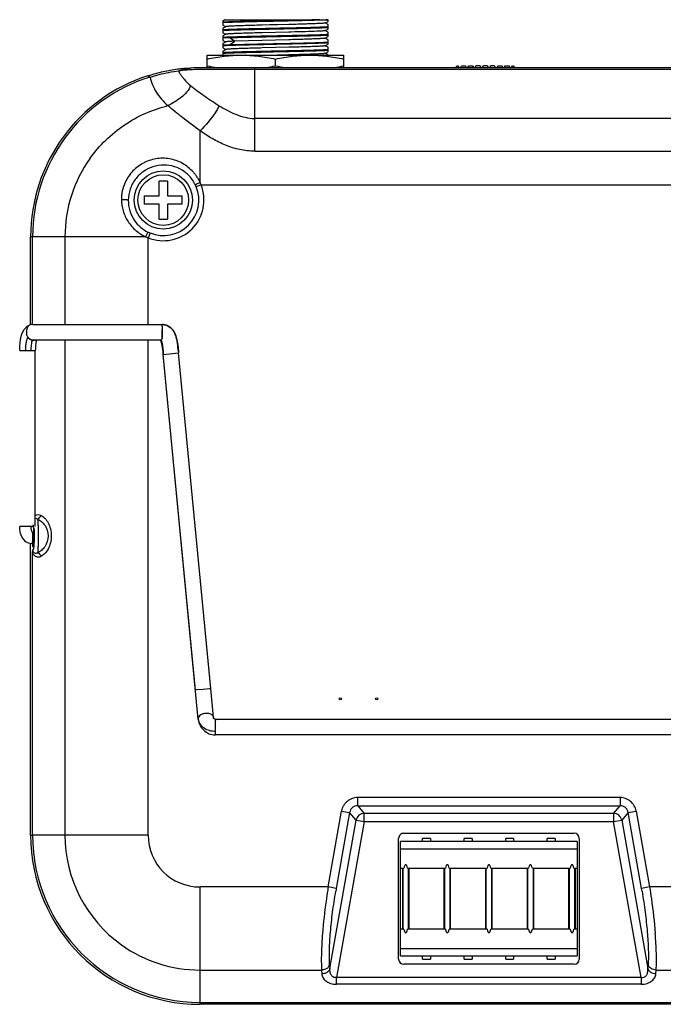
# Model space of a CAD drawing. Header units: inches. Extents: x 0 to 17, y 0 to 11.
# Tile 34 of 38: x 11.3 to 12.5, y 4.4 to 6.2. Entities that reach past the tile are written whole.
import ezdxf

# ---------------------------------------------------------------- set-up
doc = ezdxf.new("R2010")
doc.units = ezdxf.units.IN
doc.header["$LTSCALE"] = 0.935
doc.header["$MEASUREMENT"] = 0
doc.layers.get('0').update_dxf_attribs({"linetype": 'CONTINUOUS'})
doc.layers.add('1', color=7, linetype='CONTINUOUS')

msp = doc.modelspace()

# ---------------------------------------------------------------- linework, layer by layer
at = {"color": 7, "linetype": 'Continuous'}
for p, q in [((11.6448, 6.2422), (11.6415, 6.2403)), ((11.6415, 6.2403), (11.6415, 6.2318)), ((11.6448, 6.2422), (11.8405, 6.2422)), ((11.8352, 6.236), (11.8405, 6.239)), ((11.8405, 6.2331), (11.8354, 6.2361)), ((11.8405, 6.239), (11.8405, 6.2422)), ((11.6415, 6.2318), (11.6466, 6.2289)), ((11.6468, 6.229), (11.6415, 6.2259)), ((11.6415, 6.2259), (11.6415, 6.2174)), ((11.6415, 6.2174), (11.6466, 6.2145)), ((11.6468, 6.2146), (11.6415, 6.2115)), ((11.766, 6.2331), (11.716, 6.2319)), ((11.766, 6.2187), (11.716, 6.2175)), ((11.761, 6.233), (11.7457, 6.2326)), ((11.8352, 6.2216), (11.8405, 6.2246)), ((11.8405, 6.2187), (11.8354, 6.2217)), ((11.8405, 6.2246), (11.8405, 6.2331)), ((11.8405, 6.2102), (11.8405, 6.2187)), ((11.6415, 6.2115), (11.6415, 6.203)), ((11.6415, 6.2076), (11.6541, 6.2082)), ((11.6415, 6.203), (11.6466, 6.2001)), ((11.6468, 6.2002), (11.6415, 6.1971)), ((11.6415, 6.1971), (11.6415, 6.1886)), ((11.6541, 6.1947), (11.6637, 6.2015)), ((11.6542, 6.2082), (11.6637, 6.2015)), ((11.716, 6.2031), (11.6637, 6.2015)), ((11.766, 6.2043), (11.716, 6.2031)), ((11.8352, 6.2072), (11.8405, 6.2102)), ((11.8352, 6.1928), (11.8405, 6.1958)), ((11.8405, 6.2043), (11.8354, 6.2073)), ((11.8405, 6.1958), (11.8405, 6.2043)), ((11.6541, 6.1947), (11.6415, 6.1941)), ((11.6415, 6.1886), (11.6466, 6.1857)), ((11.6468, 6.1858), (11.6415, 6.1827)), ((11.6415, 6.1827), (11.6415, 6.175)), ((11.766, 6.1899), (11.716, 6.1887)), ((11.8352, 6.1784), (11.8405, 6.1814)), ((11.8405, 6.1899), (11.8354, 6.1929)), ((11.8405, 6.1755), (11.8354, 6.1785)), ((11.8405, 6.1814), (11.8405, 6.1899)), ((11.6115, 6.1516), (11.6115, 6.175)), ((11.6115, 6.175), (11.8704, 6.175)), ((11.741, 6.155), (11.741, 6.1677)), ((11.766, 6.1755), (11.7444, 6.175)), ((11.8405, 6.175), (11.8405, 6.1755)), ((11.8704, 6.1516), (11.8704, 6.175)), ((12.3125, 4.6844), (11.978, 4.6844)), ((11.978, 4.4679), (11.978, 4.6844)), ((11.9781, 4.6341), (11.9781, 4.6844)), ((12.0347, 4.6904), (12.0197, 4.6904)), ((12.0197, 4.6844), (12.0197, 4.6904)), ((12.0347, 4.6904), (12.0347, 4.6844)), ((12.1134, 4.6904), (12.0984, 4.6904)), ((12.0984, 4.6844), (12.0984, 4.6904)), ((12.1134, 4.6904), (12.1134, 4.6844)), ((12.1922, 4.6904), (12.1772, 4.6904)), ((12.1772, 4.6844), (12.1772, 4.6904)), ((12.1922, 4.6904), (12.1922, 4.6844)), ((12.2709, 4.6904), (12.2559, 4.6904)), ((12.2559, 4.6844), (12.2559, 4.6904)), ((12.2709, 4.6904), (12.2709, 4.6844)), ((12.3124, 4.6844), (12.3124, 4.6341)), ((12.3125, 4.6844), (12.3125, 4.4679)), ((11.9781, 4.6709), (12.3124, 4.6709)), ((11.9781, 4.6341), (11.9842, 4.6341)), ((11.9814, 4.6341), (11.9814, 4.5182)), ((11.9829, 4.5182), (11.9829, 4.6341)), ((11.9913, 4.6341), (12.0629, 4.6341)), ((11.9926, 4.6341), (11.9926, 4.5182)), ((11.9941, 4.5182), (11.9941, 4.6341)), ((12.0602, 4.6341), (12.0602, 4.5182)), ((12.0616, 4.5182), (12.0616, 4.6341)), ((12.0701, 4.6341), (12.1417, 4.6341)), ((12.0714, 4.6341), (12.0714, 4.5182)), ((12.0728, 4.5182), (12.0728, 4.6341)), ((12.1389, 4.6341), (12.1389, 4.5182)), ((12.1404, 4.5182), (12.1404, 4.6341)), ((12.1488, 4.6341), (12.2204, 4.6341)), ((12.1501, 4.6341), (12.1501, 4.5182)), ((12.1516, 4.5182), (12.1516, 4.6341)), ((12.2177, 4.6341), (12.2177, 4.5182)), ((12.2191, 4.5182), (12.2191, 4.6341)), ((12.2276, 4.6341), (12.2992, 4.6341)), ((12.2289, 4.6341), (12.2289, 4.5182)), ((12.2303, 4.5182), (12.2303, 4.6341)), ((12.2964, 4.6341), (12.2964, 4.5182)), ((12.2979, 4.5182), (12.2979, 4.6341)), ((12.3063, 4.6341), (12.3124, 4.6341)), ((12.3076, 4.6341), (12.3076, 4.5182)), ((12.3091, 4.5182), (12.3091, 4.6341)), ((11.9842, 4.5182), (11.9781, 4.5182)), ((11.9781, 4.4679), (11.9781, 4.5182)), ((12.0629, 4.5182), (11.9913, 4.5182)), ((12.1417, 4.5182), (12.0701, 4.5182)), ((12.2204, 4.5182), (12.1488, 4.5182)), ((12.2992, 4.5182), (12.2276, 4.5182)), ((12.3124, 4.5182), (12.3063, 4.5182)), ((12.3124, 4.5182), (12.3124, 4.4679)), ((12.3124, 4.4814), (11.9781, 4.4814)), ((11.978, 4.4679), (12.3125, 4.4679)), ((12.0197, 4.4619), (12.0197, 4.4679)), ((12.0197, 4.4619), (12.0347, 4.4619)), ((12.0347, 4.4679), (12.0347, 4.4619)), ((12.0984, 4.4619), (12.0984, 4.4679)), ((12.0984, 4.4619), (12.1134, 4.4619)), ((12.1134, 4.4679), (12.1134, 4.4619)), ((12.1772, 4.4619), (12.1772, 4.4679)), ((12.1772, 4.4619), (12.1922, 4.4619)), ((12.1922, 4.4679), (12.1922, 4.4619)), ((12.2559, 4.4619), (12.2559, 4.4679)), ((12.2559, 4.4619), (12.2709, 4.4619)), ((12.2709, 4.4679), (12.2709, 4.4619))]:
    msp.add_line(p, q, dxfattribs=at)
for points in [[(11.7457, 6.2326), (11.738, 6.2324), (11.7304, 6.2322), (11.7228, 6.232)], [(11.8352, 6.2216), (11.8346, 6.2214), (11.8336, 6.2212), (11.8324, 6.2211), (11.831, 6.221), (11.8292, 6.2208), (11.8266, 6.2207), (11.8232, 6.2205), (11.8191, 6.2203), (11.8143, 6.2201), (11.8091, 6.2199), (11.8036, 6.2197), (11.7976, 6.2195), (11.7913, 6.2194), (11.7846, 6.2192), (11.7777, 6.219), (11.7705, 6.2188), (11.766, 6.2187)]]:
    msp.add_lwpolyline(points, dxfattribs=at)
for centre in [(11.8638, 4.955), (11.9327, 4.955)]:
    msp.add_circle(centre, 0.00197, dxfattribs=at)
for centre, radius, start, end in [((11.6921, 6.5366), 0.39, 258.0794, 260.8071), ((11.6604, 6.5367), 0.3901, 279.1975, 281.9204), ((11.8216, 6.5367), 0.3901, 258.0796, 260.8026), ((11.7899, 6.5367), 0.3901, 279.1975, 281.9204)]:
    msp.add_arc(centre, radius, start, end, dxfattribs=at)
for centre, start_param, end_param in [((11.9878, 4.6189), -0.795399, 0.795399), ((12.0665, 4.6189), -0.795399, 0.795399), ((12.1453, 4.6189), -0.795399, 0.795399), ((12.224, 4.6189), -0.795399, 0.795399), ((12.3028, 4.6189), -0.795399, 0.795399), ((11.9878, 4.5334), -3.936991, -2.346194), ((12.0665, 4.5334), -3.936991, -2.346194), ((12.1453, 4.5334), -3.936991, -2.346194), ((12.224, 4.5334), -3.936991, -2.346194), ((12.3028, 4.5334), -3.936991, -2.346194)]:
    msp.add_ellipse(centre, major_axis=(0, 0.0217), ratio=0.230868, start_param=start_param, end_param=end_param, dxfattribs=at)
for points, knots in [([(11.8251, 6.2422), (11.8185, 6.242), (11.8036, 6.2415), (11.7797, 6.241), (11.753, 6.2404), (11.7254, 6.2398), (11.699, 6.2392), (11.6755, 6.2386), (11.6586, 6.2381), (11.6478, 6.2377), (11.6434, 6.2374), (11.6415, 6.2373)], [0, 0, 0, 0, 0.108856, 0.242442, 0.391306, 0.544905, 0.69236, 0.823229, 0.928249, 0.968661, 1, 1, 1, 1]), ([(11.8405, 6.242), (11.8353, 6.2417), (11.8265, 6.2414), (11.8136, 6.241), (11.8012, 6.2406), (11.7874, 6.2402), (11.7725, 6.2399), (11.7569, 6.2396), (11.741, 6.2392), (11.725, 6.2389), (11.7094, 6.2385), (11.6946, 6.2382), (11.6808, 6.2378), (11.6684, 6.2375), (11.6554, 6.2371), (11.6467, 6.2368), (11.6415, 6.2364)], [0, 0, 0, 0, 0.078176, 0.13242, 0.195173, 0.264984, 0.340235, 0.419186, 0.500007, 0.580829, 0.659779, 0.73503, 0.804839, 0.867586, 0.921825, 1, 1, 1, 1]), ([(11.8352, 6.236), (11.8351, 6.2359), (11.8349, 6.2359), (11.8346, 6.2358), (11.834, 6.2357), (11.8331, 6.2356), (11.8315, 6.2354), (11.8292, 6.2352), (11.8263, 6.2351), (11.8229, 6.2349), (11.819, 6.2347), (11.8129, 6.2345), (11.8042, 6.2342), (11.7925, 6.2338), (11.7796, 6.2334), (11.7707, 6.2332), (11.766, 6.2331)], [0, 0, 0, 0, 0.003515, 0.009056, 0.016656, 0.026314, 0.051744, 0.085199, 0.126527, 0.175543, 0.23198, 0.295458, 0.441769, 0.61075, 0.798345, 1, 1, 1, 1]), ([(11.8405, 6.2285), (11.8383, 6.2284), (11.8331, 6.2281), (11.8201, 6.2276), (11.7998, 6.227), (11.7718, 6.2264), (11.741, 6.2257), (11.7102, 6.2251), (11.6822, 6.2244), (11.6618, 6.2238), (11.6489, 6.2233), (11.6437, 6.2231), (11.6415, 6.2229)], [0, 0, 0, 0, 0.033694, 0.078175, 0.19517, 0.34023, 0.5, 0.65977, 0.804829, 0.921824, 0.966306, 1, 1, 1, 1]), ([(11.6415, 6.222), (11.6467, 6.2223), (11.6596, 6.2229), (11.6772, 6.2233), (11.6946, 6.2238), (11.7094, 6.2241), (11.725, 6.2245), (11.741, 6.2248), (11.7569, 6.2252), (11.7725, 6.2255), (11.7874, 6.2259), (11.8048, 6.2263), (11.8224, 6.2268), (11.8353, 6.2273), (11.8405, 6.2276)], [0, 0, 0, 0, 0.078177, 0.195171, 0.26498, 0.34023, 0.41918, 0.500001, 0.580822, 0.659771, 0.735022, 0.804831, 0.921826, 1, 1, 1, 1]), ([(11.716, 6.2319), (11.7113, 6.2317), (11.7023, 6.2315), (11.6895, 6.2312), (11.6779, 6.2308), (11.6691, 6.2305), (11.663, 6.2302), (11.6591, 6.2301), (11.6557, 6.2299), (11.6528, 6.2297), (11.6505, 6.2295), (11.6487, 6.2294), (11.6476, 6.2292), (11.647, 6.2291), (11.6468, 6.229), (11.6468, 6.229)], [0, 0, 0, 0, 0.201401, 0.388972, 0.557921, 0.704038, 0.767448, 0.823931, 0.873126, 0.91466, 0.948219, 0.973646, 0.990888, 0.996444, 1, 1, 1, 1]), ([(11.716, 6.2175), (11.7113, 6.2173), (11.7023, 6.2171), (11.6895, 6.2167), (11.6779, 6.2164), (11.6691, 6.2161), (11.663, 6.2158), (11.6591, 6.2157), (11.6557, 6.2155), (11.6528, 6.2153), (11.6505, 6.2151), (11.6487, 6.215), (11.6476, 6.2148), (11.647, 6.2147), (11.6468, 6.2146), (11.6468, 6.2146)], [0, 0, 0, 0, 0.201407, 0.388971, 0.557862, 0.704001, 0.76744, 0.823947, 0.873138, 0.914629, 0.948143, 0.973572, 0.990844, 0.996421, 1, 1, 1, 1]), ([(11.8405, 6.2141), (11.8383, 6.214), (11.8331, 6.2137), (11.8201, 6.2132), (11.7998, 6.2126), (11.7718, 6.212), (11.741, 6.2113), (11.7102, 6.2107), (11.6822, 6.21), (11.6618, 6.2094), (11.6489, 6.2089), (11.6437, 6.2087), (11.6415, 6.2085)], [0, 0, 0, 0, 0.033694, 0.078175, 0.19517, 0.34023, 0.5, 0.65977, 0.804829, 0.921824, 0.966306, 1, 1, 1, 1]), ([(11.6415, 6.1932), (11.6437, 6.1934), (11.6489, 6.1936), (11.6577, 6.194), (11.6684, 6.1943), (11.691, 6.1949), (11.7181, 6.1955), (11.7489, 6.1962), (11.7722, 6.1967), (11.7939, 6.1972), (11.8129, 6.1977), (11.8281, 6.1982), (11.8369, 6.1986), (11.8405, 6.1988)], [0, 0, 0, 0, 0.033694, 0.078175, 0.132419, 0.19517, 0.419179, 0.540528, 0.65977, 0.770709, 0.867581, 0.945354, 1, 1, 1, 1]), ([(11.6637, 6.2015), (11.6614, 6.2014), (11.6582, 6.2012), (11.6542, 6.201), (11.6518, 6.2009), (11.6499, 6.2007), (11.6485, 6.2005), (11.6475, 6.2004), (11.647, 6.2003), (11.6468, 6.2002), (11.6468, 6.2002)], [0, 0, 0, 0, 0.403631, 0.568364, 0.707596, 0.820807, 0.907493, 0.96722, 0.986934, 1, 1, 1, 1]), ([(11.6541, 6.2082), (11.6607, 6.2085), (11.6711, 6.2088), (11.6858, 6.2092), (11.6985, 6.2095), (11.712, 6.2098), (11.726, 6.2101), (11.7403, 6.2104), (11.7546, 6.2107), (11.7686, 6.211), (11.7822, 6.2113), (11.795, 6.2116), (11.8098, 6.212), (11.8229, 6.2124), (11.834, 6.2129), (11.8385, 6.2131), (11.8405, 6.2132)], [0, 0, 0, 0, 0.104954, 0.167971, 0.236502, 0.30928, 0.384958, 0.462135, 0.539383, 0.615273, 0.6884, 0.757411, 0.821031, 0.927508, 0.968397, 1, 1, 1, 1]), ([(11.6541, 6.1947), (11.6542, 6.1947), (11.6544, 6.1948), (11.6547, 6.1947), (11.6549, 6.1947), (11.6553, 6.1948), (11.6557, 6.1948), (11.6563, 6.1948), (11.6568, 6.1948), (11.6575, 6.1948), (11.6585, 6.1949), (11.6596, 6.1949), (11.6612, 6.195), (11.6632, 6.195), (11.6657, 6.1951), (11.6683, 6.1952), (11.671, 6.1953), (11.6747, 6.1954), (11.6795, 6.1955), (11.6855, 6.1957), (11.6918, 6.1958), (11.6983, 6.196), (11.7049, 6.1961), (11.7142, 6.1963), (11.7259, 6.1966), (11.7402, 6.1969), (11.7546, 6.1972), (11.7686, 6.1975), (11.7861, 6.1979), (11.8055, 6.1984), (11.8229, 6.1989), (11.834, 6.1994), (11.8385, 6.1996), (11.8405, 6.1997)], [0, 0, 0, 0, 0.001384, 0.002784, 0.004193, 0.005611, 0.008471, 0.011364, 0.01429, 0.017249, 0.023263, 0.029405, 0.035674, 0.048584, 0.061977, 0.075837, 0.09015, 0.104898, 0.135631, 0.167894, 0.20154, 0.236411, 0.272347, 0.309181, 0.384862, 0.462046, 0.539303, 0.615204, 0.688344, 0.820999, 0.927496, 0.968393, 1, 1, 1, 1]), ([(11.8352, 6.2072), (11.8351, 6.2071), (11.8349, 6.2071), (11.8343, 6.2069), (11.8332, 6.2068), (11.8315, 6.2066), (11.8292, 6.2064), (11.8263, 6.2063), (11.8229, 6.2061), (11.819, 6.2059), (11.8129, 6.2057), (11.8042, 6.2053), (11.7925, 6.205), (11.7797, 6.2046), (11.7707, 6.2044), (11.766, 6.2043)], [0, 0, 0, 0, 0.003507, 0.009028, 0.026216, 0.051572, 0.084985, 0.126341, 0.175444, 0.231938, 0.295406, 0.441638, 0.610615, 0.798329, 1, 1, 1, 1]), ([(11.8405, 6.1853), (11.8383, 6.1852), (11.8331, 6.1849), (11.8243, 6.1846), (11.8136, 6.1842), (11.791, 6.1836), (11.7639, 6.183), (11.7331, 6.1823), (11.7097, 6.1818), (11.688, 6.1813), (11.6691, 6.1808), (11.6539, 6.1803), (11.6451, 6.18), (11.6415, 6.1797)], [0, 0, 0, 0, 0.033694, 0.078175, 0.132419, 0.19517, 0.41918, 0.540528, 0.65977, 0.770709, 0.867581, 0.945354, 1, 1, 1, 1]), ([(11.6415, 6.1788), (11.6437, 6.179), (11.6489, 6.1792), (11.6577, 6.1796), (11.6684, 6.1799), (11.691, 6.1805), (11.7181, 6.1811), (11.7489, 6.1818), (11.7722, 6.1823), (11.7939, 6.1828), (11.8129, 6.1833), (11.8281, 6.1838), (11.8369, 6.1842), (11.8405, 6.1844)], [0, 0, 0, 0, 0.033694, 0.078175, 0.132419, 0.19517, 0.419179, 0.540528, 0.65977, 0.770709, 0.867581, 0.945354, 1, 1, 1, 1]), ([(11.716, 6.1887), (11.7113, 6.1885), (11.7023, 6.1883), (11.6895, 6.1879), (11.6779, 6.1876), (11.6691, 6.1873), (11.663, 6.1871), (11.6591, 6.1869), (11.6557, 6.1867), (11.6528, 6.1865), (11.6505, 6.1863), (11.6488, 6.1862), (11.6477, 6.186), (11.6471, 6.1859), (11.6469, 6.1858), (11.6468, 6.1858)], [0, 0, 0, 0, 0.201566, 0.38908, 0.557833, 0.704036, 0.767596, 0.824215, 0.873441, 0.914873, 0.948298, 0.973639, 0.990844, 0.996409, 1, 1, 1, 1]), ([(11.8352, 6.1928), (11.8351, 6.1927), (11.8349, 6.1927), (11.8346, 6.1926), (11.834, 6.1925), (11.8331, 6.1924), (11.8315, 6.1922), (11.8291, 6.1921), (11.8263, 6.1919), (11.8229, 6.1917), (11.819, 6.1915), (11.8129, 6.1913), (11.8041, 6.1909), (11.7925, 6.1906), (11.7796, 6.1903), (11.7706, 6.19), (11.766, 6.1899)], [0, 0, 0, 0, 0.003494, 0.009017, 0.016631, 0.026345, 0.051974, 0.085688, 0.127223, 0.176289, 0.232596, 0.295858, 0.441964, 0.611103, 0.798671, 1, 1, 1, 1]), ([(11.8352, 6.1784), (11.8351, 6.1784), (11.8349, 6.1783), (11.8343, 6.1781), (11.8332, 6.178), (11.8315, 6.1778), (11.8292, 6.1776), (11.8263, 6.1775), (11.8229, 6.1773), (11.819, 6.1771), (11.8129, 6.1769), (11.8041, 6.1765), (11.7925, 6.1762), (11.7796, 6.1758), (11.7706, 6.1756), (11.766, 6.1755)], [0, 0, 0, 0, 0.003518, 0.00902, 0.02613, 0.051453, 0.084998, 0.126587, 0.17585, 0.232397, 0.295849, 0.441907, 0.610735, 0.798439, 1, 1, 1, 1]), ([(11.6115, 6.1677), (11.6222, 6.1699), (11.6436, 6.1736), (11.6654, 6.175), (11.6762, 6.175)], [0, 0, 0, 0, 0.500767, 1, 1, 1, 1]), ([(11.6762, 6.175), (11.6871, 6.175), (11.7089, 6.1736), (11.7303, 6.1699), (11.741, 6.1677)], [0, 0, 0, 0, 0.499233, 1, 1, 1, 1]), ([(11.741, 6.1677), (11.7516, 6.1699), (11.7731, 6.1736), (11.7949, 6.175), (11.8057, 6.175)], [0, 0, 0, 0, 0.500767, 1, 1, 1, 1]), ([(11.8057, 6.175), (11.8166, 6.175), (11.8383, 6.1736), (11.8598, 6.1699), (11.8704, 6.1677)], [0, 0, 0, 0, 0.499233, 1, 1, 1, 1])]:
    msp.add_open_spline(points, degree=3, knots=knots, dxfattribs=at)
at = {"layer": '1', "color": 7, "linetype": 'Continuous'}
for p, q in [((11.5916, 6.1516), (11.7016, 6.1516)), ((11.6762, 6.1477), (11.6114, 6.1477)), ((11.7016, 6.1477), (11.6762, 6.1477)), ((11.7016, 6.1477), (11.6762, 6.1477)), ((11.7016, 6.1516), (12.5889, 6.1516)), ((11.7016, 5.9931), (11.7016, 6.1516)), ((12.5889, 6.1477), (11.7016, 6.1477)), ((12.0852, 6.1549), (12.082, 6.1516)), ((12.0852, 6.1549), (12.0867, 6.1549)), ((12.0867, 6.1549), (12.0884, 6.1519)), ((12.0919, 6.1519), (12.0936, 6.1549)), ((12.0936, 6.1549), (12.1005, 6.1549)), ((12.1005, 6.1549), (12.1022, 6.1519)), ((12.1025, 6.1516), (12.1022, 6.1519)), ((12.1056, 6.1519), (12.1054, 6.1516)), ((12.1056, 6.1519), (12.1073, 6.1549)), ((12.1073, 6.1549), (12.1143, 6.1549)), ((12.1143, 6.1549), (12.116, 6.1519)), ((12.1194, 6.1519), (12.1211, 6.1549)), ((12.1281, 6.1549), (12.1211, 6.1549)), ((12.1281, 6.1549), (12.1298, 6.1519)), ((12.1332, 6.1519), (12.1349, 6.1549)), ((12.1419, 6.1549), (12.1349, 6.1549)), ((12.1419, 6.1549), (12.1436, 6.1519)), ((12.147, 6.1519), (12.1487, 6.1549)), ((12.1556, 6.1549), (12.1487, 6.1549)), ((12.1556, 6.1549), (12.1573, 6.1519)), ((12.1608, 6.1519), (12.1625, 6.1549)), ((12.1625, 6.1549), (12.1694, 6.1549)), ((12.1694, 6.1549), (12.1711, 6.1519)), ((12.1713, 6.1516), (12.1711, 6.1519)), ((12.1745, 6.1519), (12.1743, 6.1516)), ((12.1745, 6.1519), (12.1762, 6.1549)), ((12.1762, 6.1549), (12.1832, 6.1549)), ((12.1832, 6.1549), (12.1849, 6.1519)), ((12.1883, 6.1519), (12.19, 6.1549)), ((12.19, 6.1549), (12.1915, 6.1549)), ((12.1915, 6.1549), (12.1948, 6.1516)), ((11.4993, 6.1361), (11.5019, 6.1343)), ((11.5019, 6.1343), (11.5035, 6.1335)), ((12.5889, 6.055), (11.7016, 6.055)), ((11.598, 5.9338), (11.598, 6.0315)), ((11.7016, 5.9931), (12.5889, 5.9931)), ((11.5364, 5.9363), (11.5204, 5.9363)), ((11.5204, 5.9083), (11.5204, 5.9363)), ((11.5364, 5.9363), (11.5364, 5.9083)), ((11.5909, 5.9255), (11.5892, 5.9294)), ((11.5999, 5.9292), (11.5909, 5.9255)), ((11.5999, 5.9292), (12.6906, 5.9292)), ((11.4924, 5.9083), (11.4924, 5.8924)), ((11.4924, 5.9083), (11.5204, 5.9083)), ((11.5364, 5.9083), (11.5644, 5.9083)), ((11.5644, 5.8924), (11.5644, 5.9083)), ((11.5204, 5.8924), (11.4924, 5.8924)), ((11.5204, 5.8644), (11.5204, 5.8924)), ((11.5644, 5.8924), (11.5364, 5.8924)), ((11.5364, 5.8924), (11.5364, 5.8644)), ((11.5204, 5.8644), (11.5364, 5.8644)), ((11.2771, 5.6647), (11.2771, 5.8308)), ((11.495, 5.8308), (11.2771, 5.8308)), ((11.2808, 5.665), (11.2808, 5.8308)), ((11.3421, 5.8308), (11.3421, 5.6646)), ((11.4994, 5.8396), (11.495, 5.8308)), ((11.5033, 5.8379), (11.4996, 5.8288)), ((11.4996, 5.6646), (11.4996, 5.8288)), ((11.2814, 5.665), (11.2837, 5.6643)), ((11.2814, 5.6646), (11.5262, 5.6646)), ((11.2837, 5.6643), (11.5261, 5.6643)), ((11.5262, 5.6646), (11.528, 5.6645)), ((11.5262, 5.661), (11.5262, 5.6646)), ((11.5262, 5.6612), (11.5262, 5.6593)), ((11.5262, 5.661), (11.5262, 5.6592)), ((11.5262, 5.6593), (11.5262, 5.6559)), ((11.5262, 5.6592), (11.5262, 5.6552)), ((11.5262, 5.6407), (11.5262, 5.6552)), ((11.5262, 5.6552), (11.5262, 5.6443)), ((11.2775, 5.6354), (11.2755, 5.6367)), ((11.2767, 5.6363), (11.2791, 5.6353)), ((11.5262, 5.6388), (11.526, 5.6379)), ((11.5262, 5.6443), (11.5263, 5.64)), ((11.5262, 5.6372), (11.5262, 5.6407)), ((11.2798, 5.6345), (11.2775, 5.6354)), ((11.2791, 5.6353), (11.5249, 5.6353)), ((11.2813, 5.6344), (11.2798, 5.6346)), ((11.524, 5.635), (11.2814, 5.635)), ((11.288, 5.635), (11.2879, 5.6345)), ((11.3421, 5.635), (11.3421, 4.6969)), ((11.4996, 4.6969), (11.4996, 5.635)), ((11.5251, 5.6292), (11.5244, 5.6318)), ((11.5247, 5.6351), (11.5245, 5.6344)), ((11.5248, 5.635), (11.5245, 5.635)), ((11.5245, 5.6344), (11.5245, 5.6343)), ((11.5245, 5.6343), (11.5248, 5.6335)), ((11.525, 5.6356), (11.5247, 5.6351)), ((11.5252, 5.6359), (11.525, 5.6356)), ((11.2564, 5.6153), (11.2678, 5.6153)), ((11.2678, 5.6153), (11.2749, 5.6153)), ((11.2749, 5.6153), (11.2775, 5.6153)), ((11.2775, 5.6153), (11.2859, 5.6153)), ((11.2859, 5.2814), (11.2859, 5.6153)), ((11.5281, 5.6118), (11.5284, 5.6079)), ((11.5281, 5.6082), (11.5282, 5.608)), ((11.5944, 4.9166), (11.5281, 5.6081)), ((11.5281, 5.6081), (11.5281, 5.6081)), ((11.5282, 5.6079), (11.5281, 5.608)), ((11.5282, 5.608), (11.5284, 5.6079)), ((11.5892, 4.9716), (11.5282, 5.6079)), ((11.5284, 5.6079), (11.5575, 5.6107)), ((11.6185, 4.9744), (11.5575, 5.6107)), ((11.2826, 5.2814), (11.2564, 5.2814)), ((11.2811, 5.2693), (11.2831, 5.273)), ((11.2813, 5.2665), (11.2811, 5.2693)), ((11.2834, 5.2786), (11.2834, 5.2783)), ((11.2771, 4.6969), (11.2771, 5.2494)), ((11.2828, 5.2491), (11.2801, 5.2491)), ((11.2808, 5.2315), (11.281, 5.2382)), ((11.2808, 4.6969), (11.2808, 5.2315)), ((11.2816, 5.2427), (11.2817, 5.2427)), ((11.5891, 4.9716), (11.5891, 4.9716)), ((11.5893, 4.9716), (11.5891, 4.9716)), ((11.5891, 4.9716), (11.5892, 4.9716)), ((11.5912, 4.9718), (11.5894, 4.9716)), ((11.6038, 4.973), (11.5912, 4.9718)), ((11.6158, 4.9742), (11.6038, 4.973)), ((11.6178, 4.9744), (11.6158, 4.9742)), ((11.6185, 4.9744), (11.6178, 4.9744)), ((11.6238, 4.9194), (11.6185, 4.9744)), ((11.5944, 4.9166), (11.5945, 4.9185)), ((11.6237, 4.9175), (11.6238, 4.9194)), ((11.6275, 4.916), (11.6274, 4.9159)), ((12.6631, 4.916), (11.6275, 4.916)), ((11.6275, 4.916), (11.6275, 4.916)), ((11.6275, 4.9154), (11.6275, 4.9159)), ((11.6275, 4.9158), (11.6279, 4.9152)), ((11.6275, 4.9117), (11.6275, 4.9154)), ((11.6275, 4.8865), (11.6275, 4.9117)), ((12.663, 4.8865), (11.6275, 4.8865)), ((12.3938, 4.768), (11.8968, 4.768)), ((11.8968, 4.7525), (11.8968, 4.768)), ((12.3938, 4.768), (12.3938, 4.7525)), ((11.8408, 4.5985), (11.8662, 4.7423)), ((11.8662, 4.7423), (11.8815, 4.7396)), ((11.8968, 4.7525), (12.3938, 4.7525)), ((11.8968, 4.7525), (11.9089, 4.738)), ((12.3816, 4.738), (12.3938, 4.7525)), ((12.409, 4.7396), (12.4243, 4.7423)), ((12.4243, 4.7423), (12.4497, 4.5985)), ((11.844, 4.4436), (11.8937, 4.7251)), ((11.8815, 4.7396), (11.8561, 4.5958)), ((11.9089, 4.7225), (11.8568, 4.4267)), ((11.8937, 4.7251), (11.8815, 4.7396)), ((11.8937, 4.7251), (11.9089, 4.7225)), ((12.3816, 4.738), (11.9089, 4.738)), ((11.9089, 4.7225), (11.9089, 4.738)), ((11.9089, 4.7225), (12.3816, 4.7225)), ((12.3816, 4.738), (12.3816, 4.7225)), ((12.3816, 4.7225), (12.3969, 4.7251)), ((12.4337, 4.4267), (12.3816, 4.7225)), ((12.409, 4.7396), (12.3969, 4.7251)), ((12.3969, 4.7251), (12.4465, 4.4436)), ((12.4344, 4.5958), (12.409, 4.7396)), ((11.2771, 4.6969), (11.2808, 4.6969)), ((11.4996, 4.6969), (11.2808, 4.6969)), ((11.9742, 4.4619), (11.9742, 4.6904)), ((11.984, 4.7002), (12.3065, 4.7002)), ((12.3163, 4.6904), (12.3163, 4.4619)), ((11.8408, 4.5985), (11.598, 4.5985)), ((11.598, 4.441), (11.598, 4.5985)), ((11.8561, 4.5958), (11.8408, 4.5985)), ((12.4497, 4.5985), (12.4344, 4.5958)), ((12.6925, 4.5985), (12.4497, 4.5985)), ((11.8435, 4.4509), (11.844, 4.4436)), ((12.3065, 4.452), (11.984, 4.452)), ((12.4465, 4.4436), (12.447, 4.4509)), ((11.598, 4.441), (11.8283, 4.441)), ((11.598, 4.3797), (11.598, 4.441)), ((11.8283, 4.441), (11.8287, 4.4337)), ((12.4337, 4.4267), (11.8568, 4.4267)), ((11.8568, 4.4141), (11.8568, 4.4267)), ((12.4337, 4.4267), (12.4337, 4.4141)), ((12.4618, 4.4337), (12.4623, 4.441)), ((12.4623, 4.441), (12.6925, 4.441)), ((12.4337, 4.4141), (11.8568, 4.4141)), ((11.598, 4.3797), (12.6925, 4.3797)), ((11.598, 4.376), (11.598, 4.3797)), ((12.6925, 4.376), (11.598, 4.376))]:
    msp.add_line(p, q, dxfattribs=at)
for points in [[(11.2564, 5.6153), (11.2567, 5.6237), (11.258, 5.6358), (11.2606, 5.6466), (11.2649, 5.6549), (11.2707, 5.6611), (11.2756, 5.6642)], [(11.528, 5.6645), (11.5356, 5.6628), (11.5426, 5.6585), (11.5484, 5.6518), (11.5524, 5.6432), (11.555, 5.6331), (11.5565, 5.6217), (11.5575, 5.6107)], [(11.2879, 5.6345), (11.2875, 5.6326), (11.2871, 5.6305), (11.2867, 5.6281), (11.2864, 5.6253), (11.2862, 5.6221), (11.286, 5.6183), (11.2859, 5.6153)], [(11.5239, 5.6338), (11.5238, 5.6343), (11.5237, 5.6347), (11.5236, 5.635)], [(11.5244, 5.6318), (11.5243, 5.6324), (11.5241, 5.6329), (11.524, 5.6333), (11.5239, 5.6338)], [(11.5281, 5.6096), (11.528, 5.6104), (11.528, 5.6112), (11.528, 5.612), (11.528, 5.6128), (11.5279, 5.6136), (11.5279, 5.6143), (11.5278, 5.6151), (11.5277, 5.6158), (11.5276, 5.6166), (11.5275, 5.6173), (11.5274, 5.618), (11.5273, 5.6187), (11.5272, 5.6194), (11.5271, 5.62), (11.527, 5.6207), (11.5269, 5.6214), (11.5268, 5.622), (11.5266, 5.6227), (11.5265, 5.6233), (11.5264, 5.6239), (11.5262, 5.6245), (11.5261, 5.6251), (11.526, 5.6257), (11.5258, 5.6263), (11.5257, 5.6269), (11.5255, 5.6275), (11.5254, 5.6281), (11.5251, 5.6292)], [(11.528, 5.608), (11.528, 5.6088), (11.5281, 5.6096)], [(11.2801, 5.2491), (11.2785, 5.2491), (11.2732, 5.2503), (11.2682, 5.2529), (11.2639, 5.2569), (11.2605, 5.2622), (11.2581, 5.2686), (11.2567, 5.2759), (11.2564, 5.2814)], [(11.5944, 4.9166), (11.5956, 4.9102), (11.6002, 4.9008), (11.607, 4.8935), (11.6152, 4.8888), (11.6236, 4.8867), (11.6275, 4.8865)], [(11.6253, 4.9171), (11.6252, 4.9172), (11.6251, 4.9173), (11.625, 4.9174), (11.6249, 4.9175), (11.6248, 4.9176), (11.6247, 4.9177), (11.6246, 4.9178), (11.6245, 4.9179), (11.6244, 4.918), (11.6243, 4.9181), (11.6243, 4.9182), (11.6242, 4.9183), (11.6242, 4.9184), (11.6241, 4.9185), (11.6241, 4.9185), (11.624, 4.9186), (11.624, 4.9187), (11.624, 4.9188), (11.624, 4.9189), (11.6239, 4.9189), (11.6239, 4.919), (11.6239, 4.9191), (11.6239, 4.9192), (11.6239, 4.9193), (11.6239, 4.9194), (11.6239, 4.9195)], [(11.626, 4.9165), (11.6259, 4.9166), (11.6258, 4.9167), (11.6257, 4.9168), (11.6255, 4.9169), (11.6254, 4.917), (11.6253, 4.9171)], [(11.6275, 4.9158), (11.6274, 4.9158), (11.6273, 4.9159), (11.6272, 4.9159), (11.6272, 4.9159), (11.6271, 4.9159), (11.6271, 4.9159), (11.627, 4.916), (11.6269, 4.916), (11.6269, 4.916), (11.6268, 4.9161), (11.6267, 4.9161), (11.6265, 4.9162), (11.6264, 4.9163), (11.6263, 4.9163), (11.6262, 4.9164), (11.626, 4.9165)]]:
    msp.add_lwpolyline(points, dxfattribs=at)
for radius in [0.0551, 0.048]:
    msp.add_circle((11.5284, 5.9004), radius, dxfattribs=at)
for centre, radius, start, end in [((11.6371, 5.8288), 0.3262, 102.6642, 104.1123), ((12.0901, 6.1529), 0.00197, 210, 220.3395), ((12.0901, 6.1529), 0.00197, 319.7161, 330), ((12.1039, 6.1529), 0.00197, 210, 220.9684), ((12.1039, 6.1529), 0.00197, 319.4409, 330), ((12.1177, 6.1529), 0.00197, 210, 220.3011), ((12.1177, 6.1529), 0.00197, 319.7098, 330), ((12.1315, 6.1529), 0.00197, 210, 220.3037), ((12.1315, 6.1529), 0.00197, 319.696, 330), ((12.1453, 6.1529), 0.00197, 210, 220.3037), ((12.1453, 6.1529), 0.00197, 319.696, 330), ((12.159, 6.1529), 0.00197, 210, 220.2904), ((12.159, 6.1529), 0.00197, 319.6989, 330), ((12.1728, 6.1529), 0.00197, 210, 220.7865), ((12.1728, 6.1529), 0.00197, 319.0702, 330), ((12.1866, 6.1529), 0.00197, 210, 220.352), ((12.1866, 6.1529), 0.00197, 319.6396, 330), ((11.598, 5.8308), 0.3209, 107.9214, 180), ((11.598, 5.8308), 0.3172, 107.3395, 180), ((11.5462, 5.9913), 0.1522, 107.7135, 107.9575), ((11.598, 5.8308), 0.2559, 144.4714, 180), ((11.5304, 5.9011), 0.0652, 25.6601, 36.0032), ((11.5284, 5.9004), 0.0771, 248.0484, 21.951), ((11.5284, 5.9004), 0.0673, 248.0483, 21.9512), ((11.5254, 5.9007), 0.0798, 20.9228, 24.5076), ((11.5281, 5.9034), 0.0798, 245.4943, 249.077), ((11.5276, 5.8982), 0.065, 244.3668, 248.0496), ((11.526, 5.6379), 0.0264, 81.0298, 89.5342), ((11.5174, 5.6405), 0.00911, 329.2186, 330.8315), ((11.5185, 5.6399), 0.00781, 330.798, 344.9846), ((11.5168, 5.6403), 0.00959, 351.2908, 358.3958), ((11.2815, 5.6448), 0.00972, 255.978, 260.6613), ((11.2814, 5.6444), 0.00936, 260.6439, 269.9551), ((11.2823, 5.6436), 0.0093, 264.0324, 266.8296), ((11.2814, 5.6444), 0.00933, 270.0657, 279.3324), ((11.2827, 5.641), 0.00661, 292.6126, 295.7843), ((11.744, 5.6294), 0.1877, 184.9515, 185.7339), ((11.096, 5.2687), 0.1876, 3.0215, 3.2647), ((11.3619, 5.2554), 0.0817, 184.5406, 185.3766), ((11.097, 5.2589), 0.1866, 356.7826, 356.9143), ((11.6208, 4.921), 0.0265, 185.5281, 189.5483), ((11.6207, 4.921), 0.0264, 189.551, 195.7186), ((11.6289, 4.916), 0.00146, 177.7086, 178.3456), ((11.6443, 4.9157), 0.0169, 179.2353, 179.4215), ((11.6226, 4.912), 0.00626, 26.014, 30.5193), ((11.598, 4.6969), 0.3209, 180, 270), ((11.598, 4.6969), 0.3172, 180, 270), ((11.598, 4.6969), 0.2559, 179.9997, 234.4715), ((11.598, 4.6969), 0.0984, 180.0014, 270.0003), ((12.9468, 4.4178), 1.1206, 170.7185, 171.0311), ((12.8468, 4.4211), 1.0059, 170.0016, 170.3229), ((11.4443, 4.4212), 1.0054, 9.6788, 9.9999), ((11.598, 4.6969), 0.2559, 234.4714, 270)]:
    msp.add_arc(centre, radius, start, end, dxfattribs=at)
for centre, major_axis, start_param, end_param in [((11.9841, 4.6904), (-0.00698, 0.00698), 0, 0.784029), ((11.9841, 4.6904), (0.00698, -0.00698), 2.357564, 3.141593), ((12.3065, 4.6904), (0.00698, 0.00698), -0.784029, 0.784029), ((11.9841, 4.4619), (0.00698, 0.00698), 2.357564, 3.925621), ((12.3065, 4.4619), (-0.00698, 0.00698), -3.925621, -2.357564)]:
    msp.add_ellipse(centre, major_axis=major_axis, ratio=0.997265, start_param=start_param, end_param=end_param, dxfattribs=at)
for points, knots in [([(11.4999, 6.1363), (11.5094, 6.1393), (11.5277, 6.1442), (11.5464, 6.1476), (11.5554, 6.1488)], [0, 0, 0, 0, 0.522714, 1, 1, 1, 1]), ([(11.5035, 6.1335), (11.5091, 6.1353), (11.5268, 6.1403), (11.5451, 6.1437), (11.5576, 6.1451)], [0, 0, 0, 0, 0.315947, 1, 1, 1, 1]), ([(11.5554, 6.1488), (11.5592, 6.1493), (11.5713, 6.1507), (11.5833, 6.1514), (11.5916, 6.1516)], [0, 0, 0, 0, 0.318488, 1, 1, 1, 1]), ([(11.6114, 6.1477), (11.601, 6.1477), (11.5863, 6.1478), (11.5684, 6.1465), (11.5609, 6.1455), (11.5576, 6.1451)], [0, 0, 0, 0, 0.582302, 0.813828, 1, 1, 1, 1]), ([(11.5642, 6.1341), (11.5636, 6.135), (11.5624, 6.1366), (11.5604, 6.139), (11.5588, 6.1419), (11.558, 6.144), (11.5576, 6.1451)], [0, 0, 0, 0, 0.240817, 0.474243, 0.72433, 1, 1, 1, 1]), ([(11.5035, 6.1335), (11.5046, 6.1284), (11.5078, 6.1184), (11.515, 6.1041), (11.5248, 6.0909), (11.5329, 6.0831), (11.5372, 6.0793)], [0, 0, 0, 0, 0.241262, 0.484922, 0.735884, 1, 1, 1, 1]), ([(11.5642, 6.1341), (11.5653, 6.1327), (11.5702, 6.1267), (11.5758, 6.1212), (11.5802, 6.1173)], [0, 0, 0, 0, 0.24161, 1, 1, 1, 1]), ([(11.5802, 6.1173), (11.5786, 6.1129), (11.5735, 6.1046), (11.5627, 6.0947), (11.5503, 6.0865), (11.5415, 6.0817), (11.5372, 6.0793)], [0, 0, 0, 0, 0.237796, 0.487812, 0.746917, 1, 1, 1, 1]), ([(11.5802, 6.1173), (11.5882, 6.1107), (11.606, 6.0975), (11.6245, 6.0854), (11.6344, 6.0791)], [0, 0, 0, 0, 0.470289, 1, 1, 1, 1]), ([(11.3898, 5.9795), (11.3986, 5.9918), (11.4184, 6.0149), (11.4538, 6.0437), (11.4937, 6.0659), (11.5225, 6.0757), (11.5372, 6.0793)], [0, 0, 0, 0, 0.25, 0.5, 0.75, 1, 1, 1, 1]), ([(11.598, 6.0315), (11.5867, 6.0396), (11.5663, 6.0554), (11.5462, 6.0716), (11.5372, 6.0793)], [0, 0, 0, 0, 0.539501, 1, 1, 1, 1]), ([(11.6344, 6.0791), (11.6322, 6.0746), (11.622, 6.0572), (11.6084, 6.0423), (11.598, 6.0315)], [0, 0, 0, 0, 0.253244, 1, 1, 1, 1]), ([(11.6344, 6.0791), (11.6394, 6.0761), (11.6496, 6.0702), (11.6658, 6.0625), (11.6832, 6.0566), (11.6955, 6.055), (11.7016, 6.055)], [0, 0, 0, 0, 0.242157, 0.49067, 0.743981, 1, 1, 1, 1]), ([(11.7016, 5.9931), (11.6921, 5.9931), (11.6731, 5.9951), (11.646, 6.0037), (11.621, 6.0162), (11.6055, 6.0263), (11.598, 6.0315)], [0, 0, 0, 0, 0.253995, 0.506634, 0.756099, 1, 1, 1, 1]), ([(11.598, 5.9338), (11.5972, 5.9358), (11.5951, 5.9398), (11.5916, 5.9454), (11.5876, 5.9508), (11.5817, 5.9573), (11.5735, 5.9646), (11.5623, 5.9716), (11.55, 5.9765), (11.5371, 5.9792), (11.5239, 5.98), (11.5108, 5.978), (11.5003, 5.9749), (11.4922, 5.9713), (11.4806, 5.9648), (11.4687, 5.9544), (11.4588, 5.9397), (11.4531, 5.9277), (11.4503, 5.917), (11.4493, 5.9082), (11.4492, 5.9038), (11.4493, 5.9017)], [0, 0, 0, 0, 0.031466, 0.062958, 0.094349, 0.125673, 0.188129, 0.250353, 0.312462, 0.374553, 0.436678, 0.499039, 0.561571, 0.592936, 0.624346, 0.749699, 0.812552, 0.875259, 0.937733, 0.968891, 1, 1, 1, 1]), ([(11.5831, 5.9394), (11.5791, 5.9451), (11.569, 5.9551), (11.5502, 5.9646), (11.5293, 5.9678), (11.5084, 5.9645), (11.4895, 5.9549), (11.4743, 5.94), (11.4645, 5.9211), (11.4622, 5.9072), (11.4621, 5.9002)], [0, 0, 0, 0, 0.124968, 0.249912, 0.373859, 0.498941, 0.624006, 0.749908, 0.875278, 1, 1, 1, 1]), ([(11.5892, 5.9294), (11.5894, 5.9296), (11.5904, 5.9301), (11.5923, 5.9311), (11.595, 5.9323), (11.5969, 5.9333), (11.598, 5.9338)], [0, 0, 0, 0, 0.105754, 0.328651, 0.640192, 1, 1, 1, 1]), ([(11.4493, 5.9017), (11.4507, 5.9017), (11.4535, 5.9017), (11.4569, 5.9015), (11.4593, 5.9012), (11.4606, 5.9009), (11.4615, 5.9007), (11.462, 5.9004), (11.4621, 5.9002)], [0, 0, 0, 0, 0.335037, 0.650041, 0.780846, 0.884939, 0.958275, 1, 1, 1, 1]), ([(11.4493, 5.9017), (11.4494, 5.8943), (11.4514, 5.8795), (11.4609, 5.8591), (11.4756, 5.8421), (11.4883, 5.834), (11.495, 5.8308)], [0, 0, 0, 0, 0.249067, 0.498091, 0.748291, 1, 1, 1, 1]), ([(11.4621, 5.9002), (11.462, 5.8934), (11.464, 5.8796), (11.4701, 5.8671), (11.474, 5.8615)], [0, 0, 0, 0, 0.501588, 1, 1, 1, 1]), ([(11.474, 5.8615), (11.4771, 5.8569), (11.4847, 5.8484), (11.4943, 5.8421), (11.4994, 5.8396)], [0, 0, 0, 0, 0.495319, 1, 1, 1, 1]), ([(11.2696, 5.6498), (11.2696, 5.6512), (11.2698, 5.6541), (11.2707, 5.6582), (11.2725, 5.6619), (11.2745, 5.6637), (11.2756, 5.6642)], [0, 0, 0, 0, 0.266721, 0.527938, 0.772627, 1, 1, 1, 1]), ([(11.557, 5.6132), (11.5565, 5.6184), (11.5559, 5.6261), (11.5542, 5.6364), (11.5521, 5.6439), (11.5488, 5.6511), (11.5441, 5.6573), (11.5377, 5.662), (11.5326, 5.6636), (11.5301, 5.664)], [0, 0, 0, 0, 0.250276, 0.375409, 0.500519, 0.625553, 0.750457, 0.875245, 1, 1, 1, 1]), ([(11.2678, 5.6153), (11.2678, 5.6179), (11.268, 5.6232), (11.2688, 5.6297), (11.2698, 5.6345), (11.2704, 5.637), (11.2711, 5.6385), (11.2716, 5.6394), (11.2722, 5.64), (11.2726, 5.6399)], [0, 0, 0, 0, 0.300014, 0.619313, 0.760198, 0.875094, 0.920004, 0.955466, 1, 1, 1, 1]), ([(11.2726, 5.6399), (11.2721, 5.6406), (11.271, 5.6419), (11.2701, 5.6444), (11.2697, 5.6471), (11.2696, 5.6489), (11.2696, 5.6498)], [0, 0, 0, 0, 0.240751, 0.4864, 0.742257, 1, 1, 1, 1]), ([(11.2726, 5.64), (11.2729, 5.6396), (11.2741, 5.6381), (11.2755, 5.6369), (11.2767, 5.6363)], [0, 0, 0, 0, 0.2641, 1, 1, 1, 1]), ([(11.2755, 5.6367), (11.2749, 5.6371), (11.2738, 5.6381), (11.273, 5.6393), (11.2726, 5.6399)], [0, 0, 0, 0, 0.496858, 1, 1, 1, 1]), ([(11.2798, 5.6346), (11.2794, 5.6334), (11.2788, 5.6305), (11.2778, 5.6241), (11.2775, 5.6188), (11.2775, 5.6153)], [0, 0, 0, 0, 0.196846, 0.461587, 1, 1, 1, 1]), ([(11.2852, 5.6349), (11.2849, 5.6348), (11.2838, 5.6344), (11.2826, 5.6343), (11.2818, 5.6343)], [0, 0, 0, 0, 0.240942, 1, 1, 1, 1]), ([(11.5248, 5.6335), (11.5254, 5.6318), (11.5262, 5.6282), (11.5273, 5.6209), (11.5278, 5.6154), (11.5281, 5.6118)], [0, 0, 0, 0, 0.24987, 0.499897, 1, 1, 1, 1]), ([(11.5281, 5.608), (11.5281, 5.608), (11.5281, 5.608), (11.5281, 5.6081), (11.5281, 5.6081)], [0, 0, 0, 0, 0.489378, 1, 1, 1, 1]), ([(11.2859, 5.3026), (11.2874, 5.3037), (11.2911, 5.3049), (11.2948, 5.3039), (11.2963, 5.303)], [0, 0, 0, 0, 0.502779, 1, 1, 1, 1]), ([(11.2902, 5.2958), (11.2917, 5.2962), (11.2945, 5.2982), (11.296, 5.3014), (11.2963, 5.303)], [0, 0, 0, 0, 0.481859, 1, 1, 1, 1]), ([(11.2963, 5.303), (11.2991, 5.3015), (11.3045, 5.2974), (11.3108, 5.2885), (11.3152, 5.2769), (11.3167, 5.2638), (11.3152, 5.2507), (11.3108, 5.2392), (11.3045, 5.2303), (11.2991, 5.2261), (11.2963, 5.2247)], [0, 0, 0, 0, 0.102123, 0.219183, 0.353405, 0.500114, 0.64681, 0.780912, 0.89788, 1, 1, 1, 1]), ([(11.2775, 5.2814), (11.2775, 5.2809), (11.2776, 5.2798), (11.2777, 5.2776), (11.2783, 5.275), (11.2791, 5.2719), (11.2802, 5.2699), (11.281, 5.2692)], [0, 0, 0, 0, 0.125407, 0.250752, 0.50134, 0.751828, 1, 1, 1, 1]), ([(11.2828, 5.2487), (11.2831, 5.2521), (11.2833, 5.2576), (11.2833, 5.2651), (11.2832, 5.2708), (11.283, 5.276), (11.2828, 5.2798), (11.2825, 5.2822), (11.2823, 5.2835), (11.282, 5.2844), (11.2819, 5.2848), (11.2817, 5.2849)], [0, 0, 0, 0, 0.286648, 0.451881, 0.614421, 0.760833, 0.879885, 0.925996, 0.961746, 0.986336, 1, 1, 1, 1]), ([(11.2859, 5.2971), (11.2866, 5.2972), (11.2882, 5.2971), (11.2896, 5.2963), (11.2902, 5.2958)], [0, 0, 0, 0, 0.471605, 1, 1, 1, 1]), ([(11.2902, 5.2958), (11.2904, 5.294), (11.2908, 5.2898), (11.2913, 5.2792), (11.2916, 5.2638), (11.2913, 5.2485), (11.2908, 5.2379), (11.2904, 5.2336), (11.2902, 5.2319)], [0, 0, 0, 0, 0.081878, 0.199607, 0.499993, 0.800382, 0.918115, 1, 1, 1, 1]), ([(11.2902, 5.2958), (11.2928, 5.2946), (11.2979, 5.2915), (11.3069, 5.2817), (11.3123, 5.2638), (11.3069, 5.246), (11.2979, 5.2362), (11.2928, 5.2331), (11.2902, 5.2319)], [0, 0, 0, 0, 0.107801, 0.226173, 0.500113, 0.773917, 0.892203, 1, 1, 1, 1]), ([(11.2801, 5.2491), (11.2802, 5.2491), (11.2804, 5.2496), (11.2806, 5.2504), (11.2808, 5.252), (11.281, 5.2541), (11.2811, 5.2568), (11.2813, 5.261), (11.2813, 5.2643), (11.2813, 5.2665)], [0, 0, 0, 0, 0.02357, 0.075808, 0.160409, 0.282061, 0.437991, 0.619148, 1, 1, 1, 1]), ([(11.2834, 5.2783), (11.2837, 5.2734), (11.2839, 5.2636), (11.2837, 5.2538), (11.2834, 5.2489)], [0, 0, 0, 0, 0.501562, 1, 1, 1, 1]), ([(11.2805, 5.2477), (11.2806, 5.247), (11.2807, 5.2458), (11.281, 5.2442), (11.2812, 5.2433), (11.2814, 5.2427), (11.2816, 5.2427)], [0, 0, 0, 0, 0.410834, 0.718307, 0.911948, 1, 1, 1, 1]), ([(11.2817, 5.2427), (11.2819, 5.2429), (11.2821, 5.2435), (11.2824, 5.2447), (11.2826, 5.2465), (11.2827, 5.2479), (11.2828, 5.2487)], [0, 0, 0, 0, 0.109682, 0.315713, 0.615288, 1, 1, 1, 1]), ([(11.2834, 5.2485), (11.2832, 5.2462), (11.283, 5.2431), (11.2825, 5.2395), (11.2822, 5.2382), (11.2821, 5.2377)], [0, 0, 0, 0, 0.640876, 0.859052, 1, 1, 1, 1]), ([(11.2963, 5.2247), (11.2951, 5.224), (11.2922, 5.223), (11.2857, 5.224), (11.2822, 5.2283), (11.2808, 5.2315)], [0, 0, 0, 0, 0.231107, 0.456999, 1, 1, 1, 1]), ([(11.2902, 5.2319), (11.2894, 5.2313), (11.2876, 5.2302), (11.2844, 5.2308), (11.2818, 5.2337), (11.2811, 5.2365), (11.281, 5.2382)], [0, 0, 0, 0, 0.213024, 0.407847, 0.649683, 1, 1, 1, 1]), ([(11.2821, 5.2377), (11.282, 5.2376), (11.2819, 5.2373), (11.2815, 5.2371), (11.2812, 5.2376), (11.2811, 5.2379), (11.281, 5.2382)], [0, 0, 0, 0, 0.2751, 0.413582, 0.619208, 1, 1, 1, 1]), ([(11.2902, 5.2319), (11.2917, 5.2315), (11.2945, 5.2294), (11.296, 5.2263), (11.2963, 5.2247)], [0, 0, 0, 0, 0.48186, 1, 1, 1, 1]), ([(11.5894, 4.9716), (11.5894, 4.9716), (11.5893, 4.9716), (11.5893, 4.9716), (11.5893, 4.9716)], [0, 0, 0, 0, 0.517024, 1, 1, 1, 1]), ([(11.6148, 4.927), (11.6127, 4.9274), (11.6093, 4.9276), (11.6049, 4.9269), (11.5996, 4.9252), (11.5952, 4.9218), (11.5945, 4.9184)], [0, 0, 0, 0, 0.28026, 0.422997, 0.56144, 1, 1, 1, 1]), ([(11.6238, 4.9194), (11.6237, 4.9203), (11.6231, 4.9221), (11.6211, 4.9243), (11.6182, 4.926), (11.616, 4.9267), (11.6148, 4.927)], [0, 0, 0, 0, 0.210963, 0.44257, 0.705874, 1, 1, 1, 1]), ([(11.6275, 4.8931), (11.6235, 4.8931), (11.616, 4.8941), (11.6061, 4.8984), (11.5989, 4.9052), (11.5962, 4.9109), (11.5954, 4.9139)], [0, 0, 0, 0, 0.291326, 0.548918, 0.778099, 1, 1, 1, 1]), ([(11.6274, 4.9159), (11.6274, 4.9159), (11.6275, 4.9158), (11.6275, 4.9158), (11.6275, 4.9158)], [0, 0, 0, 0, 0.491677, 1, 1, 1, 1]), ([(11.6275, 4.916), (11.6275, 4.916), (11.6275, 4.916), (11.6275, 4.916), (11.6275, 4.916)], [0, 0, 0, 0, 0.246804, 1, 1, 1, 1]), ([(11.6275, 4.9159), (11.6275, 4.9159), (11.6275, 4.916), (11.6275, 4.916), (11.6275, 4.916)], [0, 0, 0, 0, 0.57161, 1, 1, 1, 1]), ([(11.8968, 4.768), (11.8932, 4.7681), (11.8859, 4.7666), (11.878, 4.762), (11.8729, 4.757), (11.8698, 4.7525), (11.8674, 4.7477), (11.8664, 4.7441), (11.8662, 4.7423)], [0, 0, 0, 0, 0.249407, 0.499077, 0.624174, 0.74918, 0.875065, 1, 1, 1, 1]), ([(12.4243, 4.7423), (12.4239, 4.7459), (12.4211, 4.7528), (12.4152, 4.7598), (12.4093, 4.7639), (12.4044, 4.7662), (12.3992, 4.7677), (12.3956, 4.7681), (12.3938, 4.768)], [0, 0, 0, 0, 0.249407, 0.499077, 0.624174, 0.74918, 0.875065, 1, 1, 1, 1]), ([(11.8968, 4.7525), (11.895, 4.7525), (11.8913, 4.752), (11.8865, 4.7492), (11.8829, 4.7449), (11.8818, 4.7414), (11.8815, 4.7396)], [0, 0, 0, 0, 0.249448, 0.499986, 0.750531, 1, 1, 1, 1]), ([(12.409, 4.7396), (12.4088, 4.7414), (12.4076, 4.7449), (12.4041, 4.7492), (12.3992, 4.752), (12.3956, 4.7525), (12.3938, 4.7525)], [0, 0, 0, 0, 0.249448, 0.499986, 0.750531, 1, 1, 1, 1]), ([(11.9089, 4.738), (11.9054, 4.7379), (11.8982, 4.7352), (11.8944, 4.7286), (11.8937, 4.7251)], [0, 0, 0, 0, 0.5, 1, 1, 1, 1]), ([(12.3969, 4.7251), (12.3962, 4.7286), (12.3923, 4.7352), (12.3851, 4.7379), (12.3816, 4.738)], [0, 0, 0, 0, 0.5, 1, 1, 1, 1]), ([(11.8399, 4.5924), (11.8388, 4.5854), (11.8347, 4.5582), (11.8317, 4.5308), (11.83, 4.5104)], [0, 0, 0, 0, 0.258703, 1, 1, 1, 1]), ([(12.4497, 4.5985), (12.4509, 4.5909), (12.4554, 4.5617), (12.4587, 4.5323), (12.4605, 4.5105)], [0, 0, 0, 0, 0.258498, 1, 1, 1, 1]), ([(11.8435, 4.4509), (11.843, 4.4602), (11.8429, 4.4809), (11.845, 4.5141), (11.849, 4.5512), (11.8529, 4.577), (11.8552, 4.5902)], [0, 0, 0, 0, 0.199882, 0.441784, 0.712774, 1, 1, 1, 1]), ([(12.4354, 4.5902), (12.4376, 4.577), (12.4415, 4.5512), (12.4455, 4.5141), (12.4476, 4.4809), (12.4475, 4.4602), (12.447, 4.4509)], [0, 0, 0, 0, 0.287227, 0.558209, 0.800102, 1, 1, 1, 1]), ([(11.83, 4.5104), (11.829, 4.4978), (11.8277, 4.4746), (11.8277, 4.4514), (11.8283, 4.441)], [0, 0, 0, 0, 0.548685, 1, 1, 1, 1]), ([(12.4623, 4.441), (12.4628, 4.4514), (12.4629, 4.4747), (12.4615, 4.4978), (12.4605, 4.5105)], [0, 0, 0, 0, 0.451304, 1, 1, 1, 1]), ([(11.838, 4.4439), (11.8373, 4.4434), (11.8343, 4.4418), (11.8308, 4.4411), (11.8283, 4.441)], [0, 0, 0, 0, 0.243867, 1, 1, 1, 1]), ([(11.838, 4.4439), (11.8386, 4.4443), (11.841, 4.4462), (11.8429, 4.4488), (11.8435, 4.4509)], [0, 0, 0, 0, 0.265844, 1, 1, 1, 1]), ([(11.844, 4.4436), (11.8438, 4.4429), (11.8426, 4.4401), (11.8404, 4.4378), (11.8384, 4.4365)], [0, 0, 0, 0, 0.227818, 1, 1, 1, 1]), ([(11.8568, 4.4267), (11.8556, 4.4265), (11.8533, 4.4265), (11.8492, 4.428), (11.8457, 4.432), (11.844, 4.4377), (11.8439, 4.4416), (11.844, 4.4436)], [0, 0, 0, 0, 0.143268, 0.279648, 0.526376, 0.763153, 1, 1, 1, 1]), ([(12.4337, 4.4267), (12.4355, 4.4264), (12.4394, 4.4267), (12.4439, 4.4305), (12.4464, 4.4365), (12.4467, 4.4411), (12.4465, 4.4436)], [0, 0, 0, 0, 0.22388, 0.44148, 0.693636, 1, 1, 1, 1]), ([(12.4618, 4.4337), (12.4601, 4.4337), (12.4567, 4.4343), (12.4508, 4.4368), (12.4474, 4.4407), (12.4465, 4.4436)], [0, 0, 0, 0, 0.264022, 0.532379, 1, 1, 1, 1]), ([(12.4623, 4.441), (12.4589, 4.4411), (12.4524, 4.4428), (12.4479, 4.4481), (12.447, 4.4509)], [0, 0, 0, 0, 0.530567, 1, 1, 1, 1]), ([(11.8384, 4.4365), (11.8377, 4.4361), (11.8347, 4.4345), (11.8313, 4.4337), (11.8287, 4.4337)], [0, 0, 0, 0, 0.251832, 1, 1, 1, 1]), ([(11.8287, 4.4337), (11.8289, 4.4312), (11.83, 4.4275), (11.833, 4.4231), (11.8363, 4.4201), (11.8405, 4.4176), (11.8472, 4.4148), (11.8529, 4.4141), (11.8568, 4.4141)], [0, 0, 0, 0, 0.194918, 0.301582, 0.418874, 0.549258, 0.690773, 1, 1, 1, 1]), ([(12.4337, 4.4141), (12.4357, 4.4141), (12.4396, 4.4143), (12.4451, 4.4156), (12.4501, 4.4175), (12.4541, 4.4202), (12.4574, 4.4232), (12.4606, 4.4274), (12.4617, 4.4312), (12.4618, 4.4337)], [0, 0, 0, 0, 0.157806, 0.310434, 0.451657, 0.579987, 0.697556, 0.805346, 1, 1, 1, 1])]:
    msp.add_open_spline(points, degree=3, knots=knots, dxfattribs=at)
for points in [[(11.5916, 6.1516), (11.5829, 6.1505), (11.5742, 6.149), (11.5656, 6.147)], [(11.2756, 5.6642), (11.2774, 5.6651), (11.2795, 5.6653), (11.2814, 5.665)]]:
    msp.add_open_spline(points, degree=3, dxfattribs=at)

doc.saveas('drawing.dxf')
